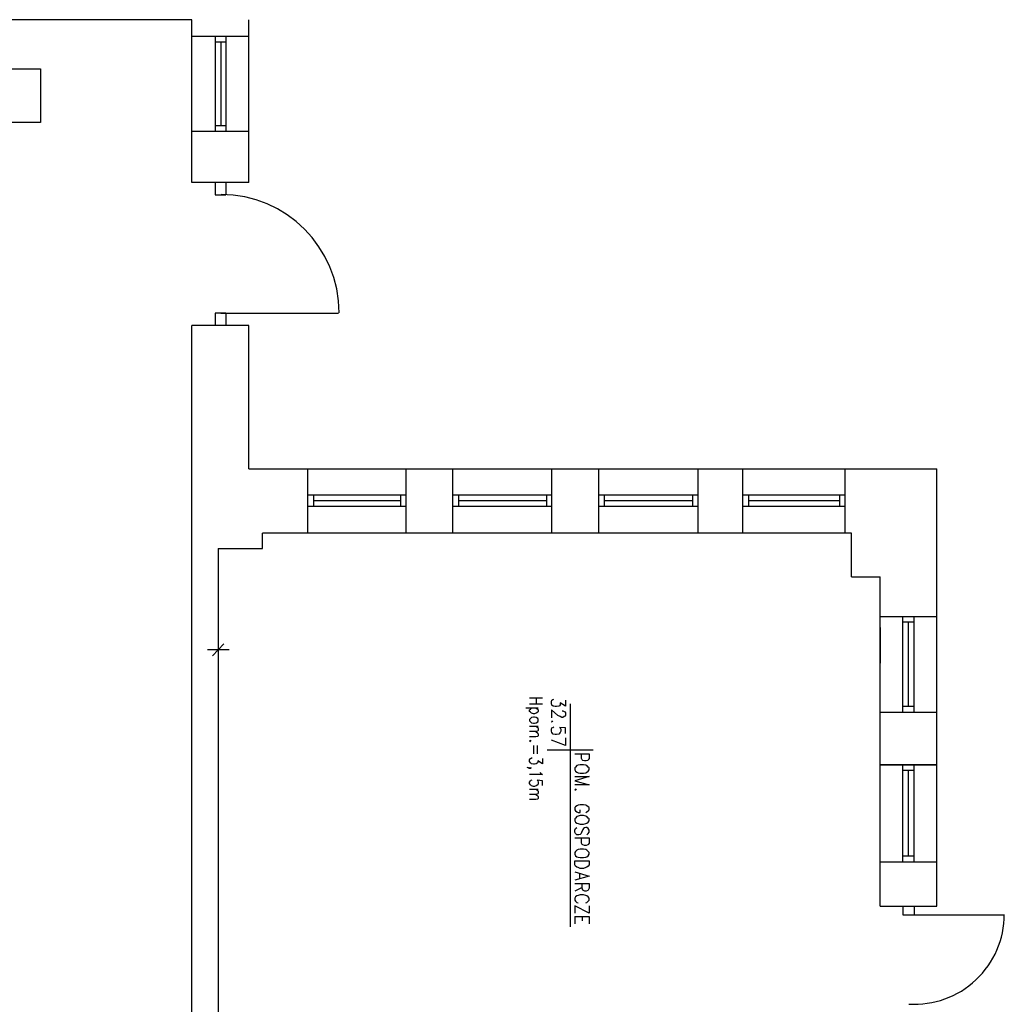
# Model space of a CAD drawing. Header units: millimetres. Extents: x -523 to 1404227, y -783705 to 1038705.
# Tile 76 of 256: x 92888 to 101725, y 141741 to 150576. Entities that reach past the tile are written whole.
import ezdxf

# ---------------------------------------------------------------- set-up
doc = ezdxf.new("R2010")
doc.units = ezdxf.units.MM
doc.layers.add('2. Obrys', color=7, linetype='Continuous', lineweight=30)
for name, color, linetype in [('PDF _0', 252, 'Continuous'), ('PDF _BA_met', 7, 'Continuous'), ('PDF _Cienka', 7, 'Continuous'), ('PDF _PG_WYMIARY', 7, 'Continuous'), ('PDF _PG_WYPOSAŻENIE', 7, 'Continuous'), ('PDF _PG_ŚCIANY_SŁUPY', 7, 'Continuous')]:
    doc.layers.add(name, color=color, linetype=linetype)

# ---------------------------------------------------------------- blocks, each defined once
blk = doc.blocks.new('A$C31e338d0')
at = {"layer": 'PDF _0', "color": 7, "lineweight": -3}
for points in [[(19042.8, 31704.8), (17366.3, 31704.8)], [(17366.3, 31704.8), (17366.3, 31264.5), (17683.8, 31264.5), (17683.8, 30781.9)], [(19042.8, 30244.2), (19042.8, 31704.8)], [(19555, 30244.2), (19555, 31704.8)], [(19042.8, 31556.6), (19555, 31556.6)], [(19250.2, 31556.6), (19250.2, 30701.5)], [(19347.6, 31556.6), (19347.6, 30701.5)], [(19250.2, 31505.8), (19347.6, 31505.8)], [(19301, 31505.8), (19301, 30752.3)], [(17683.8, 30781.9), (17366.3, 30781.9)], [(19555, 30701.5), (19042.8, 30701.5)], [(19347.6, 30752.3), (19250.2, 30752.3)], [(19555, 30244.2), (19042.8, 30244.2)], [(19250.2, 30244.2), (19250.2, 30134.2), (19347.6, 30134.2)], [(19347.6, 30244.2), (19347.6, 30134.2)], [(19347.6, 29071.5), (19250.2, 29071.5)], [(19250.2, 29071.5), (19250.2, 28961.4)], [(19301, 29071.5), (20359.4, 29071.5)], [(19347.6, 29071.5), (19347.6, 28961.4)], [(19042.8, 13081.2), (19042.8, 28961.4)], [(19555, 28961.4), (19042.8, 28961.4)], [(19555, 27674.4), (19555, 28961.4)], [(20084.2, 27098.7), (20084.2, 27674.4)], [(20964.8, 27098.7), (20964.8, 27674.4)], [(21384, 27098.7), (21384, 27674.4)], [(22273, 27098.7), (22273, 27674.4)], [(22696.4, 27098.7), (22696.4, 27674.4)], [(23585.4, 27098.7), (23585.4, 27674.4)], [(23987.6, 27098.7), (23987.6, 27674.4)], [(24906.3, 27098.7), (24906.3, 27674.4)], [(20964.8, 27437.3), (20084.2, 27437.3)], [(20135, 27437.3), (20135, 27335.7)], [(20914, 27437.3), (20914, 27335.7)], [(22273, 27437.3), (21384, 27437.3)], [(21434.8, 27437.3), (21434.8, 27335.7)], [(22226.4, 27437.3), (22226.4, 27335.7)], [(23585.4, 27437.3), (22696.4, 27437.3)], [(22742.9, 27437.3), (22742.9, 27335.7)], [(23534.6, 27437.3), (23534.6, 27335.7)], [(24906.3, 27437.3), (23987.6, 27437.3)], [(24038.4, 27437.3), (24038.4, 27335.7)], [(24855.5, 27437.3), (24855.5, 27335.7)], [(20964.8, 27335.7), (20084.2, 27335.7)], [(20914, 27386.5), (20135, 27386.5)], [(22273, 27335.7), (21384, 27335.7)], [(22226.4, 27386.5), (21434.8, 27386.5)], [(23585.4, 27335.7), (22696.4, 27335.7)], [(23534.6, 27386.5), (22742.9, 27386.5)], [(24906.3, 27335.7), (23987.6, 27335.7)], [(24855.5, 27386.5), (24038.4, 27386.5)], [(19279.8, 26958.9), (19677.8, 26958.9), (19677.8, 27098.7)], [(24961.4, 27098.7), (19677.8, 27098.7)], [(24961.4, 26704.9), (24961.4, 27098.7)], [(19279.8, 26958.9), (19279.8, 21404.5)], [(24961.4, 26704.9), (25219.6, 26704.9)], [(25219.6, 26349.3), (25727.6, 26349.3)], [(25422.8, 25489.9), (25422.8, 26349.3)], [(25524.4, 25489.9), (25524.4, 26349.3)], [(25524.4, 26298.5), (25422.8, 26298.5)], [(25473.6, 25540.7), (25473.6, 26298.5)], [(19229, 25997.9), (19330.7, 26103.8)], [(19182.5, 26053), (19377.2, 26053)], [(25524.4, 25540.7), (25422.8, 25540.7)], [(25219.6, 25489.9), (25727.6, 25489.9)], [(25727.6, 25020), (25219.6, 25020), (25727.6, 25020), (25219.6, 25020)], [(25422.8, 24147.8), (25422.8, 25020)], [(25524.4, 24147.8), (25524.4, 25020)], [(25524.4, 24969.2), (25422.8, 24969.2)], [(25473.6, 24198.6), (25473.6, 24969.2)], [(25219.6, 24147.8), (25727.6, 24147.8)], [(25524.4, 24198.6), (25422.8, 24198.6)], [(25219.6, 23749.9), (25727.6, 23749.9)], [(25422.8, 23749.9), (25422.8, 23673.7)], [(25524.4, 23749.9), (25524.4, 23673.7)], [(25422.8, 23673.7), (25524.4, 23673.7)], [(25473.6, 23673.7), (26328.8, 23673.7)]]:
    blk.add_lwpolyline(points, dxfattribs=at)
blk.add_arc((19304, 29075.1), 1060.5, 360, 90, dxfattribs=at)
at = {"layer": 'PDF _BA_met', "lineweight": -3}
for points in [[(22395.8, 25600), (22395.8, 25544.9), (22349.2, 25574.6), (22349.2, 25557.6), (22340.7, 25549.2), (22336.5, 25544.9), (22315.3, 25540.7), (22302.6, 25540.7), (22285.7, 25544.9), (22273, 25553.4), (22268.8, 25570.3), (22268.8, 25583), (22273, 25600), (22281.5, 25604.2), (22289.9, 25608.4)], [(22438.1, 25566.1), (22438.1, 23563.6)], [(22366.1, 25502.6), (22370.4, 25502.6), (22383.1, 25498.4), (22391.6, 25494.1), (22395.8, 25485.7), (22395.8, 25464.5), (22391.6, 25456), (22383.1, 25451.8), (22370.4, 25443.3), (22361.9, 25443.3), (22349.2, 25451.8), (22328, 25460.2), (22268.8, 25511.1), (22268.8, 25439.1)], [(22281.5, 25405.2), (22273, 25409.4), (22268.8, 25405.2), (22273, 25401)], [(22395.8, 25299.4), (22395.8, 25350.2), (22340.7, 25354.4), (22349.2, 25350.2), (22353.4, 25337.5), (22353.4, 25320.5), (22349.2, 25307.8), (22336.5, 25295.1), (22315.3, 25290.9), (22302.6, 25290.9), (22285.7, 25295.1), (22273, 25307.8), (22268.8, 25320.5), (22268.8, 25337.5), (22273, 25350.2), (22281.5, 25354.4), (22289.9, 25358.6)], [(22395.8, 25261.3), (22395.8, 25193.5), (22268.8, 25240.1)], [(22645.6, 25151.2), (22230.7, 25151.2)], [(22480.5, 25117.3), (22607.5, 25117.3), (22607.5, 25075), (22599, 25062.3), (22594.8, 25058.1), (22582.1, 25053.8), (22565.1, 25053.8), (22552.4, 25058.1), (22544, 25062.3), (22539.7, 25075), (22539.7, 25117.3)], [(22480.5, 24914.1), (22607.5, 24914.1), (22480.5, 24876), (22607.5, 24837.9), (22480.5, 24837.9)], [(22493.2, 24795.6), (22484.7, 24799.8), (22480.5, 24795.6), (22484.7, 24791.3)], [(22577.8, 24592.4), (22586.3, 24596.6), (22599, 24605.1), (22607.5, 24613.5), (22607.5, 24634.7), (22599, 24643.2), (22586.3, 24651.6), (22577.8, 24655.9), (22556.7, 24660.1), (22527, 24660.1), (22510.1, 24655.9), (22497.4, 24651.6), (22484.7, 24643.2), (22480.5, 24634.7), (22480.5, 24613.5), (22484.7, 24605.1), (22497.4, 24596.6), (22510.1, 24592.4), (22527, 24592.4), (22527, 24613.5)], [(22586.3, 24389.1), (22599, 24401.8), (22607.5, 24414.5), (22607.5, 24431.5), (22599, 24448.4), (22586.3, 24456.9), (22577.8, 24456.9), (22565.1, 24452.7), (22556.7, 24448.4), (22552.4, 24439.9), (22539.7, 24410.3), (22535.5, 24401.8), (22527, 24393.4), (22514.3, 24389.1), (22497.4, 24389.1), (22484.7, 24401.8), (22480.5, 24414.5), (22480.5, 24431.5), (22484.7, 24448.4), (22497.4, 24456.9)], [(22480.5, 24363.7), (22607.5, 24363.7), (22607.5, 24317.2), (22599, 24304.5), (22594.8, 24300.2), (22582.1, 24296), (22565.1, 24296), (22552.4, 24300.2), (22544, 24304.5), (22539.7, 24317.2), (22539.7, 24363.7)], [(22480.5, 24058.9), (22607.5, 24020.8), (22480.5, 23982.7)], [(22522.8, 24042), (22522.8, 23995.4)], [(22480.5, 23953.1), (22607.5, 23953.1), (22607.5, 23910.7), (22599, 23893.8), (22594.8, 23889.6), (22582.1, 23885.3), (22569.4, 23885.3), (22556.7, 23889.6), (22552.4, 23893.8), (22544, 23910.7), (22544, 23953.1)], [(22544, 23919.2), (22480.5, 23885.3)], [(22577.8, 23779.5), (22586.3, 23783.7), (22599, 23796.4), (22607.5, 23804.9), (22607.5, 23821.8), (22599, 23834.5), (22586.3, 23843), (22577.8, 23847.2), (22556.7, 23851.5), (22527, 23851.5), (22510.1, 23847.2), (22497.4, 23843), (22484.7, 23834.5), (22480.5, 23821.8), (22480.5, 23804.9), (22484.7, 23796.4), (22497.4, 23783.7), (22510.1, 23779.5)], [(22607.5, 23754.1), (22607.5, 23686.4), (22480.5, 23754.1), (22480.5, 23686.4)], [(22480.5, 23656.7), (22607.5, 23656.7), (22607.5, 23593.2)], [(22480.5, 23656.7), (22480.5, 23593.2)], [(22544, 23656.7), (22544, 23618.6)]]:
    blk.add_lwpolyline(points, dxfattribs=at)
for points in [[(22607.5, 24990.3), (22599, 24998.8), (22586.3, 25011.5), (22577.8, 25015.7), (22556.7, 25020), (22527, 25020), (22510.1, 25015.7), (22497.4, 25011.5), (22484.7, 24998.8), (22480.5, 24990.3), (22480.5, 24973.4), (22484.7, 24960.7), (22497.4, 24952.2), (22510.1, 24948), (22527, 24943.7), (22556.7, 24943.7), (22577.8, 24948), (22586.3, 24952.2), (22599, 24960.7), (22607.5, 24973.4)], [(22607.5, 24533.1), (22599, 24541.6), (22586.3, 24554.3), (22577.8, 24558.5), (22556.7, 24562.7), (22527, 24562.7), (22510.1, 24558.5), (22497.4, 24554.3), (22484.7, 24541.6), (22480.5, 24533.1), (22480.5, 24516.2), (22484.7, 24503.5), (22497.4, 24495), (22510.1, 24490.8), (22527, 24486.5), (22556.7, 24486.5), (22577.8, 24490.8), (22586.3, 24495), (22599, 24503.5), (22607.5, 24516.2)], [(22607.5, 24232.5), (22599, 24241), (22586.3, 24253.7), (22577.8, 24257.9), (22556.7, 24262.1), (22527, 24262.1), (22510.1, 24257.9), (22497.4, 24253.7), (22484.7, 24241), (22480.5, 24232.5), (22480.5, 24215.6), (22484.7, 24202.9), (22497.4, 24194.4), (22510.1, 24190.2), (22527, 24185.9), (22556.7, 24185.9), (22577.8, 24190.2), (22586.3, 24194.4), (22599, 24202.9), (22607.5, 24215.6)], [(22480.5, 24156.3), (22607.5, 24156.3), (22607.5, 24122.4), (22599, 24109.7), (22586.3, 24101.3), (22577.8, 24097), (22556.7, 24088.6), (22527, 24088.6), (22510.1, 24097), (22497.4, 24101.3), (22484.7, 24109.7), (22480.5, 24122.4)]]:
    blk.add_lwpolyline(points, close=True, dxfattribs=at)
at = {"layer": 'PDF _Cienka', "lineweight": -3}
blk.add_arc((25527.6, 23677), 806.5, 266.44044, 360, dxfattribs=at)
at = {"layer": 'PDF _PG_WYMIARY', "lineweight": -3}
for points in [[(23873.3, 27098.7), (23555.8, 27098.7)], [(19279.8, 26251.9), (19279.8, 25930.2)], [(25219.6, 26251.9), (25219.6, 25930.2)]]:
    blk.add_lwpolyline(points, dxfattribs=at)
at = {"layer": 'PDF _PG_WYPOSAŻENIE', "lineweight": -3}
for points in [[(22074, 25621.1), (22188.3, 25621.1)], [(22188.3, 25561.9), (22074, 25561.9)], [(22133.3, 25621.1), (22133.3, 25561.9)], [(22150.2, 25528), (22040.2, 25528)], [(22133.3, 25528), (22146, 25519.5), (22150.2, 25511.1), (22150.2, 25498.4), (22146, 25489.9), (22133.3, 25481.4), (22116.4, 25477.2), (22107.9, 25477.2), (22091, 25481.4), (22082.5, 25489.9), (22074, 25498.4), (22074, 25511.1), (22082.5, 25519.5), (22091, 25528)], [(22074, 25367.1), (22150.2, 25367.1)], [(22129.1, 25367.1), (22146, 25354.4), (22150.2, 25341.7), (22150.2, 25329), (22146, 25320.5), (22129.1, 25316.3), (22074, 25316.3)], [(22129.1, 25316.3), (22146, 25303.6), (22150.2, 25295.1), (22150.2, 25282.4), (22146, 25274), (22129.1, 25269.7), (22074, 25269.7)], [(22086.7, 25231.6), (22082.5, 25235.9), (22074, 25231.6), (22082.5, 25227.4)], [(22107.9, 25193.5), (22107.9, 25117.3)], [(22141.8, 25193.5), (22141.8, 25117.3)], [(22188.3, 25075), (22188.3, 25028.4), (22146, 25053.8), (22146, 25041.1), (22141.8, 25032.7), (22133.3, 25028.4), (22116.4, 25024.2), (22107.9, 25024.2), (22091, 25028.4), (22082.5, 25036.9), (22074, 25049.6), (22074, 25062.3), (22082.5, 25075), (22086.7, 25079.2), (22095.2, 25083.5)], [(22082.5, 24986.1), (22074, 24990.3), (22082.5, 24994.6), (22086.7, 24990.3), (22082.5, 24986.1), (22069.8, 24986.1), (22061.3, 24990.3), (22052.9, 24994.6)], [(22167.2, 24952.2), (22171.4, 24943.7), (22188.3, 24931), (22074, 24931)], [(22188.3, 24833.7), (22188.3, 24876), (22141.8, 24880.2), (22146, 24876), (22150.2, 24863.3), (22150.2, 24850.6), (22146, 24837.9), (22133.3, 24829.4), (22116.4, 24825.2), (22107.9, 24825.2), (22091, 24829.4), (22082.5, 24837.9), (22074, 24850.6), (22074, 24863.3), (22082.5, 24876), (22086.7, 24880.2), (22095.2, 24884.5)], [(22074, 24799.8), (22150.2, 24799.8)], [(22129.1, 24799.8), (22146, 24787.1), (22150.2, 24778.6), (22150.2, 24765.9), (22146, 24757.5), (22129.1, 24753.2), (22074, 24753.2)], [(22129.1, 24753.2), (22146, 24740.5), (22150.2, 24732.1), (22150.2, 24719.4), (22146, 24710.9), (22129.1, 24706.7), (22074, 24706.7)]]:
    blk.add_lwpolyline(points, dxfattribs=at)
blk.add_lwpolyline([(22150.2, 25426.4), (22146, 25434.8), (22133.3, 25443.3), (22116.4, 25447.5), (22107.9, 25447.5), (22091, 25443.3), (22082.5, 25434.8), (22074, 25426.4), (22074, 25413.7), (22082.5, 25405.2), (22091, 25396.7), (22107.9, 25392.5), (22116.4, 25392.5), (22133.3, 25396.7), (22146, 25405.2), (22150.2, 25413.7)], close=True, dxfattribs=at)
at = {"layer": 'PDF _PG_ŚCIANY_SŁUPY', "lineweight": -3}
for points in [[(19555, 27674.4), (25727.6, 27674.4)], [(25727.6, 23749.9), (25727.6, 27674.4)], [(25219.6, 23749.9), (25219.6, 26704.9)]]:
    blk.add_lwpolyline(points, dxfattribs=at)

msp = doc.modelspace()

# ---------------------------------------------------------------- block references
at = {"layer": '2. Obrys'}
msp.add_blockref('A$C31e338d0', (75390.84, 118871.37), dxfattribs=at)

doc.saveas('drawing.dxf')
